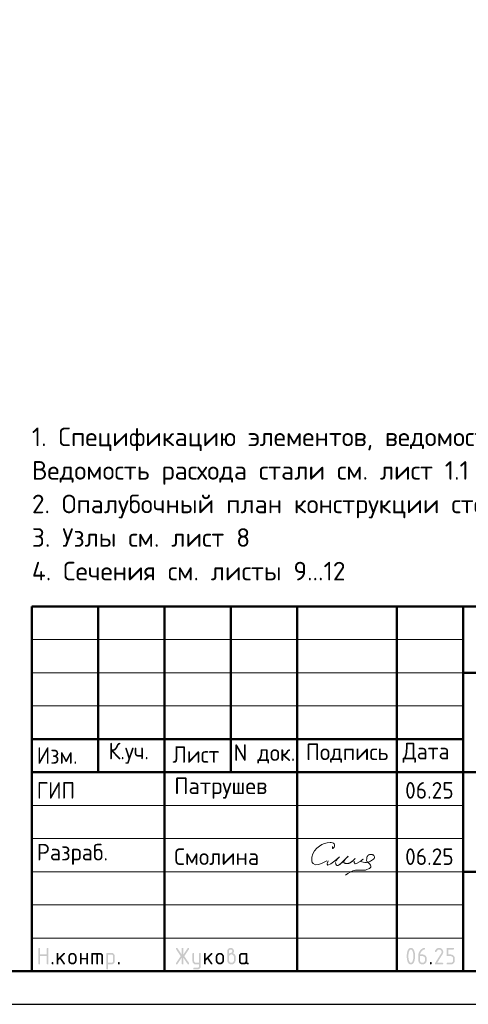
# Model space of a CAD drawing. Header units: millimetres. Extents: x 0 to 50400, y 0 to 35640.
# Tile 12 of 15: x 27380 to 35493, y 0 to 17820. Entities that reach past the tile are written whole.
import ezdxf

# ---------------------------------------------------------------- set-up
doc = ezdxf.new("R2010")
doc.units = ezdxf.units.MM
doc.layers.add('Standard', color=7, linetype='Continuous', lineweight=25)
doc.styles.add('ISOCPEUR', font='txt')

msp = doc.modelspace()

# ---------------------------------------------------------------- hatches: boundary and pattern name
at = {"layer": 'Standard', "linetype": 'Continuous', "lineweight": 25, "transparency": 33554687}
for points in [[(27719, 737), (27719, 1007), (27719, 1008), (27719, 1010), (27719, 1012), (27720, 1013), (27720, 1015), (27721, 1016), (27722, 1017), (27723, 1018), (27724, 1019), (27725, 1019), (27726, 1020), (27727, 1021), (27729, 1021), (27730, 1021), (27732, 1022), (27734, 1022), (27736, 1022), (27737, 1021), (27739, 1021), (27741, 1021), (27742, 1020), (27743, 1019), (27744, 1019), (27745, 1018), (27746, 1017), (27747, 1016), (27748, 1015), (27748, 1013), (27748, 1012), (27749, 1010), (27749, 1008), (27749, 1007), (27749, 902), (27869, 902), (27869, 1007), (27869, 1008), (27869, 1010), (27869, 1012), (27870, 1013), (27870, 1015), (27871, 1016), (27871, 1017), (27872, 1018), (27873, 1019), (27874, 1019), (27876, 1020), (27877, 1021), (27878, 1021), (27880, 1021), (27882, 1022), (27884, 1022), (27886, 1022), (27887, 1021), (27889, 1021), (27890, 1021), (27892, 1020), (27893, 1019), (27894, 1019), (27895, 1018), (27896, 1017), (27897, 1016), (27897, 1015), (27898, 1013), (27898, 1012), (27898, 1010), (27899, 1008), (27899, 1007), (27899, 737), (27899, 735), (27898, 733), (27898, 731), (27898, 730), (27897, 729), (27897, 727), (27896, 726), (27895, 725), (27894, 724), (27893, 724), (27892, 723), (27890, 722), (27889, 722), (27887, 722), (27886, 722), (27884, 722), (27882, 722), (27880, 722), (27878, 722), (27877, 722), (27876, 723), (27874, 724), (27873, 724), (27872, 725), (27871, 726), (27871, 727), (27870, 729), (27870, 730), (27869, 731), (27869, 733), (27869, 735), (27869, 737), (27869, 872), (27749, 872), (27749, 737), (27749, 735), (27749, 733), (27748, 731), (27748, 730), (27748, 729), (27747, 727), (27746, 726), (27745, 725), (27744, 724), (27743, 724), (27742, 723), (27741, 722), (27739, 722), (27737, 722), (27736, 722), (27734, 722), (27732, 722), (27730, 722), (27729, 722), (27727, 722), (27726, 723), (27725, 724), (27724, 724), (27723, 725), (27722, 726), (27721, 727), (27720, 729), (27720, 730), (27719, 731), (27719, 733), (27719, 735)], [(28079, 833), (28173, 927), (28174, 928), (28175, 929), (28177, 930), (28178, 930), (28179, 931), (28181, 931), (28182, 931), (28184, 931), (28186, 931), (28187, 931), (28189, 931), (28190, 930), (28192, 930), (28193, 929), (28194, 929), (28195, 928), (28196, 927), (28197, 926), (28197, 924), (28198, 923), (28198, 922), (28198, 920), (28199, 918), (28199, 916), (28199, 915), (28198, 914), (28198, 912), (28198, 911), (28197, 910), (28196, 908), (28195, 907), (28194, 906), (28128, 840), (28196, 745), (28197, 743), (28198, 741), (28199, 739), (28199, 736), (28199, 734), (28198, 733), (28198, 731), (28198, 730), (28197, 728), (28197, 727), (28196, 726), (28195, 725), (28194, 724), (28193, 724), (28192, 723), (28190, 722), (28189, 722), (28187, 722), (28186, 722), (28184, 722), (28182, 722), (28180, 722), (28178, 722), (28177, 723), (28175, 724), (28174, 725), (28172, 726), (28171, 728), (28107, 819), (28079, 791), (28079, 737), (28079, 735), (28078, 733), (28078, 731), (28078, 730), (28077, 729), (28077, 727), (28076, 726), (28075, 725), (28074, 724), (28073, 724), (28072, 723), (28070, 722), (28069, 722), (28067, 722), (28066, 722), (28064, 722), (28062, 722), (28060, 722), (28059, 722), (28057, 722), (28056, 723), (28055, 724), (28053, 724), (28052, 725), (28051, 726), (28051, 727), (28050, 729), (28050, 730), (28049, 731), (28049, 733), (28049, 735), (28049, 737), (28049, 916), (28049, 918), (28049, 920), (28049, 922), (28050, 923), (28050, 924), (28051, 926), (28051, 927), (28052, 928), (28053, 929), (28055, 929), (28056, 930), (28057, 930), (28059, 931), (28060, 931), (28062, 931), (28064, 931), (28066, 931), (28067, 931), (28069, 931), (28070, 930), (28072, 930), (28073, 929), (28074, 929), (28075, 928), (28076, 927), (28077, 926), (28077, 924), (28078, 923), (28078, 922), (28078, 920), (28079, 918), (28079, 916)], [(28498, 811), (28498, 737), (28498, 735), (28498, 733), (28498, 731), (28497, 730), (28497, 729), (28496, 727), (28496, 726), (28495, 725), (28494, 724), (28493, 724), (28491, 723), (28490, 722), (28489, 722), (28487, 722), (28485, 722), (28483, 722), (28481, 722), (28480, 722), (28478, 722), (28477, 722), (28475, 723), (28474, 724), (28473, 724), (28472, 725), (28471, 726), (28470, 727), (28470, 729), (28469, 730), (28469, 731), (28469, 733), (28468, 735), (28468, 737), (28468, 916), (28468, 918), (28469, 920), (28469, 922), (28469, 923), (28470, 924), (28470, 926), (28471, 927), (28472, 928), (28473, 929), (28474, 929), (28475, 930), (28477, 930), (28478, 931), (28480, 931), (28481, 931), (28483, 931), (28485, 931), (28487, 931), (28489, 931), (28490, 930), (28491, 930), (28493, 929), (28494, 929), (28495, 928), (28496, 927), (28496, 926), (28497, 924), (28497, 923), (28498, 922), (28498, 920), (28498, 918), (28498, 916), (28498, 841), (28588, 841), (28588, 916), (28588, 918), (28588, 920), (28588, 922), (28589, 923), (28589, 924), (28590, 926), (28591, 927), (28592, 928), (28593, 929), (28594, 929), (28595, 930), (28596, 930), (28598, 931), (28600, 931), (28601, 931), (28603, 931), (28605, 931), (28607, 931), (28608, 931), (28610, 930), (28611, 930), (28612, 929), (28613, 929), (28614, 928), (28615, 927), (28616, 926), (28617, 924), (28617, 923), (28618, 922), (28618, 920), (28618, 918), (28618, 916), (28618, 737), (28618, 735), (28618, 733), (28618, 731), (28617, 730), (28617, 729), (28616, 727), (28615, 726), (28614, 725), (28613, 724), (28612, 724), (28611, 723), (28610, 722), (28608, 722), (28607, 722), (28605, 722), (28603, 722), (28601, 722), (28600, 722), (28598, 722), (28596, 722), (28595, 723), (28594, 724), (28593, 724), (28592, 725), (28591, 726), (28590, 727), (28589, 729), (28589, 730), (28588, 731), (28588, 733), (28588, 735), (28588, 737), (28588, 811)], [(28693, 931), (28828, 931), (28831, 931), (28834, 931), (28837, 931), (28840, 930), (28843, 930), (28846, 929), (28849, 928), (28851, 927), (28854, 926), (28856, 925), (28859, 923), (28861, 922), (28864, 920), (28866, 918), (28868, 916), (28871, 914), (28873, 912), (28875, 909), (28877, 907), (28878, 905), (28880, 902), (28881, 900), (28883, 897), (28884, 895), (28885, 892), (28886, 889), (28886, 886), (28887, 883), (28887, 881), (28888, 878), (28888, 875), (28888, 871), (28888, 737), (28888, 735), (28888, 733), (28888, 731), (28887, 730), (28887, 729), (28886, 727), (28885, 726), (28884, 725), (28883, 724), (28882, 724), (28881, 723), (28880, 722), (28878, 722), (28877, 722), (28875, 722), (28873, 722), (28871, 722), (28869, 722), (28868, 722), (28866, 722), (28865, 723), (28864, 724), (28863, 724), (28862, 725), (28861, 726), (28860, 727), (28859, 729), (28859, 730), (28858, 731), (28858, 733), (28858, 735), (28858, 737), (28858, 871), (28858, 875), (28857, 877), (28857, 880), (28856, 883), (28855, 886), (28853, 888), (28851, 891), (28849, 893), (28847, 895), (28845, 896), (28842, 898), (28840, 899), (28837, 900), (28834, 901), (28831, 901), (28828, 901), (28798, 901), (28798, 737), (28798, 735), (28798, 733), (28798, 731), (28797, 730), (28797, 729), (28796, 727), (28795, 726), (28794, 725), (28793, 724), (28792, 724), (28791, 723), (28790, 722), (28788, 722), (28787, 722), (28785, 722), (28783, 722), (28781, 722), (28780, 722), (28778, 722), (28777, 722), (28775, 723), (28774, 724), (28773, 724), (28772, 725), (28771, 726), (28770, 727), (28769, 729), (28769, 730), (28769, 731), (28768, 733), (28768, 735), (28768, 737), (28768, 901), (28708, 901), (28708, 737), (28708, 735), (28708, 733), (28708, 731), (28707, 730), (28707, 729), (28706, 727), (28705, 726), (28704, 725), (28704, 724), (28702, 724), (28701, 723), (28700, 722), (28698, 722), (28697, 722), (28695, 722), (28693, 722), (28691, 722), (28690, 722), (28688, 722), (28687, 722), (28685, 723), (28684, 724), (28683, 724), (28682, 725), (28681, 726), (28680, 727), (28680, 729), (28679, 730), (28679, 731), (28678, 733), (28678, 735), (28678, 737), (28678, 916), (28678, 918), (28678, 920), (28679, 922), (28679, 923), (28680, 924), (28680, 926), (28681, 927), (28682, 928), (28683, 929), (28684, 929), (28685, 930), (28687, 930), (28688, 931), (28690, 931), (28691, 931)], [(30310, 844), (30233, 728), (30232, 726), (30230, 725), (30229, 724), (30227, 723), (30226, 722), (30224, 722), (30222, 722), (30220, 722), (30218, 722), (30217, 722), (30215, 722), (30214, 723), (30212, 723), (30211, 724), (30210, 724), (30209, 725), (30208, 726), (30207, 728), (30207, 729), (30206, 730), (30206, 732), (30206, 734), (30205, 735), (30205, 737), (30205, 739), (30206, 741), (30207, 743), (30208, 745), (30292, 871), (30208, 998), (30207, 1000), (30206, 1002), (30205, 1004), (30205, 1006), (30205, 1008), (30206, 1010), (30206, 1011), (30206, 1013), (30207, 1014), (30207, 1015), (30208, 1017), (30209, 1018), (30210, 1019), (30211, 1019), (30212, 1020), (30214, 1021), (30215, 1021), (30217, 1021), (30218, 1022), (30220, 1022), (30222, 1022), (30224, 1021), (30226, 1021), (30227, 1020), (30229, 1019), (30230, 1018), (30232, 1016), (30233, 1015), (30310, 899), (30310, 1007), (30310, 1008), (30310, 1010), (30311, 1012), (30311, 1013), (30312, 1015), (30312, 1016), (30313, 1017), (30314, 1018), (30315, 1019), (30316, 1019), (30317, 1020), (30319, 1021), (30320, 1021), (30322, 1021), (30323, 1022), (30325, 1022), (30327, 1022), (30329, 1021), (30330, 1021), (30332, 1021), (30333, 1020), (30334, 1019), (30336, 1019), (30337, 1018), (30337, 1017), (30338, 1016), (30339, 1015), (30339, 1013), (30340, 1012), (30340, 1010), (30340, 1008), (30340, 1007), (30340, 899), (30418, 1015), (30419, 1016), (30420, 1018), (30422, 1019), (30423, 1020), (30425, 1021), (30427, 1021), (30428, 1022), (30430, 1022), (30432, 1022), (30433, 1021), (30435, 1021), (30436, 1020), (30437, 1020), (30439, 1019), (30440, 1018), (30441, 1017), (30442, 1016), (30443, 1015), (30444, 1013), (30444, 1012), (30445, 1011), (30445, 1009), (30445, 1008), (30445, 1006), (30445, 1004), (30445, 1002), (30444, 1000), (30443, 998), (30358, 871), (30443, 745), (30444, 743), (30445, 741), (30445, 739), (30445, 737), (30445, 735), (30445, 734), (30445, 732), (30444, 731), (30444, 730), (30443, 728), (30442, 727), (30441, 726), (30440, 725), (30439, 724), (30438, 723), (30436, 723), (30435, 722), (30434, 722), (30432, 722), (30431, 722), (30429, 722), (30427, 722), (30425, 722), (30423, 723), (30422, 724), (30420, 725), (30419, 726), (30418, 728), (30340, 844), (30340, 737), (30340, 735), (30340, 733), (30340, 731), (30339, 730), (30339, 729), (30338, 727), (30337, 726), (30337, 725), (30336, 724), (30334, 724), (30333, 723), (30332, 722), (30330, 722), (30329, 722), (30327, 722), (30325, 722), (30323, 722), (30322, 722), (30320, 722), (30319, 722), (30317, 723), (30316, 724), (30315, 724), (30314, 725), (30313, 726), (30312, 727), (30312, 729), (30311, 730), (30311, 731), (30310, 733), (30310, 735), (30310, 737)], [(30625, 691), (30625, 722), (30565, 722), (30562, 722), (30559, 722), (30556, 722), (30553, 723), (30550, 723), (30547, 724), (30545, 725), (30542, 726), (30539, 727), (30537, 728), (30534, 730), (30532, 731), (30529, 733), (30527, 735), (30525, 737), (30523, 739), (30521, 741), (30519, 744), (30517, 746), (30515, 748), (30513, 751), (30512, 753), (30511, 756), (30510, 758), (30509, 761), (30508, 764), (30507, 767), (30506, 769), (30506, 772), (30506, 775), (30505, 778), (30505, 781), (30505, 916), (30505, 918), (30506, 920), (30506, 922), (30506, 923), (30507, 924), (30507, 926), (30508, 927), (30509, 928), (30510, 929), (30511, 929), (30512, 930), (30514, 930), (30515, 931), (30517, 931), (30518, 931), (30520, 931), (30522, 931), (30524, 931), (30526, 931), (30527, 930), (30528, 930), (30530, 929), (30531, 929), (30532, 928), (30533, 927), (30533, 926), (30534, 924), (30534, 923), (30535, 922), (30535, 920), (30535, 918), (30535, 916), (30535, 782), (30535, 779), (30536, 776), (30536, 773), (30538, 770), (30539, 768), (30540, 765), (30542, 763), (30544, 760), (30546, 758), (30549, 757), (30551, 755), (30554, 754), (30557, 753), (30559, 752), (30562, 752), (30565, 752), (30625, 752), (30625, 916), (30625, 918), (30625, 920), (30625, 922), (30626, 923), (30626, 924), (30627, 926), (30628, 927), (30629, 928), (30630, 929), (30631, 929), (30632, 930), (30633, 930), (30635, 931), (30636, 931), (30638, 931), (30640, 931), (30642, 931), (30644, 931), (30645, 931), (30647, 930), (30648, 930), (30649, 929), (30650, 929), (30651, 928), (30652, 927), (30653, 926), (30654, 924), (30654, 923), (30655, 922), (30655, 920), (30655, 918), (30655, 916), (30655, 692), (30655, 688), (30655, 685), (30655, 682), (30654, 680), (30653, 677), (30653, 674), (30652, 671), (30651, 669), (30650, 666), (30648, 663), (30647, 661), (30645, 658), (30644, 656), (30642, 654), (30640, 651), (30638, 649), (30636, 647), (30634, 645), (30631, 643), (30629, 641), (30627, 640), (30624, 638), (30621, 637), (30619, 636), (30616, 635), (30613, 634), (30611, 633), (30608, 633), (30605, 632), (30602, 632), (30599, 632), (30596, 632), (30535, 632), (30534, 632), (30532, 632), (30530, 632), (30529, 633), (30527, 633), (30526, 634), (30525, 634), (30524, 635), (30523, 636), (30522, 638), (30522, 639), (30521, 640), (30521, 642), (30521, 643), (30520, 645), (30520, 647), (30520, 648), (30521, 650), (30521, 651), (30522, 652), (30522, 654), (30523, 655), (30524, 656), (30525, 657), (30526, 658), (30527, 659), (30529, 660), (30530, 661), (30531, 661), (30533, 661), (30534, 662), (30535, 662), (30595, 662), (30598, 662), (30601, 662), (30604, 663), (30607, 664), (30609, 665), (30612, 666), (30614, 668), (30616, 670), (30619, 672), (30620, 675), (30622, 677), (30623, 680), (30624, 682), (30624, 685), (30625, 688)], [(30745, 833), (30840, 927), (30841, 928), (30842, 929), (30843, 930), (30844, 930), (30846, 931), (30847, 931), (30849, 931), (30850, 931), (30852, 931), (30854, 931), (30855, 931), (30857, 930), (30858, 930), (30859, 929), (30860, 929), (30861, 928), (30862, 927), (30863, 926), (30864, 924), (30864, 923), (30865, 922), (30865, 920), (30865, 918), (30865, 916), (30865, 915), (30865, 914), (30865, 912), (30864, 911), (30863, 910), (30863, 908), (30862, 907), (30861, 906), (30795, 840), (30862, 745), (30864, 743), (30864, 741), (30865, 739), (30865, 736), (30865, 734), (30865, 733), (30865, 731), (30864, 730), (30864, 728), (30863, 727), (30862, 726), (30861, 725), (30860, 724), (30859, 724), (30858, 723), (30857, 722), (30855, 722), (30854, 722), (30852, 722), (30850, 722), (30848, 722), (30846, 722), (30845, 722), (30843, 723), (30842, 724), (30840, 725), (30839, 726), (30838, 728), (30773, 819), (30745, 791), (30745, 737), (30745, 735), (30745, 733), (30745, 731), (30744, 730), (30744, 729), (30743, 727), (30742, 726), (30741, 725), (30741, 724), (30739, 724), (30738, 723), (30737, 722), (30735, 722), (30734, 722), (30732, 722), (30730, 722), (30728, 722), (30727, 722), (30725, 722), (30724, 722), (30722, 723), (30721, 724), (30720, 724), (30719, 725), (30718, 726), (30717, 727), (30717, 729), (30716, 730), (30716, 731), (30715, 733), (30715, 735), (30715, 737), (30715, 916), (30715, 918), (30715, 920), (30716, 922), (30716, 923), (30717, 924), (30717, 926), (30718, 927), (30719, 928), (30720, 929), (30721, 929), (30722, 930), (30724, 930), (30725, 931), (30727, 931), (30728, 931), (30730, 931), (30732, 931), (30734, 931), (30735, 931), (30737, 930), (30738, 930), (30739, 929), (30741, 929), (30741, 928), (30742, 927), (30743, 926), (30744, 924), (30744, 923), (30745, 922), (30745, 920), (30745, 918), (30745, 916)], [(34965, 1022), (34968, 1022), (34972, 1021), (34976, 1021), (34980, 1020), (34983, 1019), (34987, 1018), (34990, 1017), (34993, 1016), (34997, 1015), (35000, 1013), (35003, 1011), (35006, 1009), (35009, 1007), (35012, 1005), (35015, 1002), (35018, 1000), (35020, 997), (35023, 994), (35025, 991), (35027, 988), (35029, 985), (35031, 982), (35033, 979), (35034, 975), (35035, 972), (35036, 969), (35038, 965), (35038, 962), (35039, 958), (35039, 954), (35040, 950), (35040, 947), (35040, 941), (35039, 936), (35038, 930), (35036, 925), (35034, 920), (35032, 914), (35029, 909), (35026, 903), (34931, 752), (35025, 752), (35026, 752), (35028, 751), (35030, 751), (35031, 751), (35033, 750), (35034, 749), (35035, 749), (35036, 748), (35037, 747), (35037, 746), (35038, 745), (35039, 743), (35039, 742), (35039, 740), (35040, 738), (35040, 737), (35040, 735), (35039, 733), (35039, 731), (35039, 730), (35038, 729), (35037, 727), (35037, 726), (35036, 725), (35035, 724), (35034, 724), (35033, 723), (35031, 722), (35030, 722), (35028, 722), (35026, 722), (35025, 722), (34905, 722), (34903, 722), (34901, 722), (34899, 722), (34898, 722), (34897, 723), (34895, 724), (34894, 724), (34893, 725), (34892, 726), (34892, 727), (34891, 729), (34891, 730), (34890, 731), (34890, 733), (34890, 735), (34890, 737), (34890, 739), (34890, 741), (34891, 743), (34892, 745), (35002, 922), (35004, 925), (35005, 928), (35007, 931), (35008, 934), (35009, 937), (35009, 940), (35010, 943), (35010, 946), (35010, 951), (35009, 955), (35008, 960), (35006, 964), (35005, 968), (35002, 971), (35000, 975), (34996, 978), (34993, 982), (34989, 984), (34986, 987), (34982, 988), (34978, 990), (34974, 991), (34969, 991), (34965, 991), (34961, 991), (34958, 991), (34955, 990), (34952, 989), (34949, 988), (34946, 986), (34943, 984), (34940, 982), (34937, 980), (34934, 977), (34931, 974), (34929, 970), (34926, 967), (34923, 963), (34920, 958), (34918, 954), (34917, 952), (34915, 951), (34914, 949), (34912, 948), (34911, 947), (34909, 947), (34907, 947), (34905, 947), (34903, 947), (34901, 947), (34899, 947), (34898, 947), (34897, 948), (34895, 949), (34894, 949), (34893, 950), (34892, 951), (34892, 952), (34891, 954), (34891, 955), (34890, 956), (34890, 958), (34890, 960), (34890, 961), (34890, 963), (34890, 965), (34890, 966), (34891, 968), (34894, 974), (34898, 980), (34902, 986), (34906, 991), (34910, 996), (34914, 1000), (34919, 1005), (34923, 1008), (34928, 1011), (34933, 1014), (34938, 1016), (34943, 1018), (34948, 1020), (34953, 1021), (34959, 1022)], [(35100, 887), (35100, 1007), (35100, 1008), (35100, 1010), (35100, 1012), (35100, 1013), (35101, 1015), (35102, 1016), (35102, 1017), (35103, 1018), (35104, 1019), (35105, 1019), (35107, 1020), (35108, 1021), (35109, 1021), (35111, 1021), (35113, 1022), (35114, 1022), (35219, 1022), (35221, 1022), (35223, 1021), (35224, 1021), (35226, 1021), (35227, 1020), (35228, 1019), (35229, 1019), (35230, 1018), (35231, 1017), (35232, 1016), (35233, 1014), (35233, 1013), (35234, 1012), (35234, 1010), (35234, 1008), (35234, 1007), (35234, 1005), (35234, 1003), (35234, 1001), (35233, 1000), (35233, 999), (35232, 997), (35231, 996), (35230, 995), (35229, 994), (35228, 994), (35227, 993), (35226, 992), (35224, 992), (35223, 992), (35221, 991), (35219, 991), (35130, 991), (35130, 902), (35174, 902), (35178, 902), (35182, 901), (35186, 901), (35189, 900), (35193, 900), (35196, 899), (35200, 897), (35203, 896), (35207, 895), (35210, 893), (35213, 891), (35216, 889), (35219, 887), (35222, 885), (35225, 882), (35227, 880), (35230, 877), (35232, 874), (35235, 871), (35237, 868), (35239, 865), (35241, 862), (35242, 859), (35244, 855), (35245, 852), (35246, 849), (35247, 845), (35248, 841), (35249, 838), (35249, 834), (35249, 830), (35249, 827), (35249, 797), (35249, 793), (35249, 789), (35249, 785), (35248, 782), (35247, 778), (35246, 775), (35245, 771), (35244, 768), (35242, 764), (35241, 761), (35239, 758), (35237, 755), (35235, 752), (35232, 749), (35230, 746), (35227, 743), (35224, 741), (35222, 738), (35219, 736), (35216, 734), (35213, 732), (35209, 730), (35206, 728), (35203, 727), (35200, 726), (35196, 725), (35193, 724), (35189, 723), (35186, 722), (35182, 722), (35178, 722), (35174, 722), (35114, 722), (35113, 722), (35111, 722), (35109, 722), (35108, 722), (35107, 723), (35105, 724), (35104, 724), (35103, 725), (35102, 726), (35102, 727), (35101, 729), (35100, 730), (35100, 731), (35100, 733), (35100, 735), (35100, 737), (35100, 738), (35100, 740), (35100, 742), (35100, 743), (35101, 745), (35102, 746), (35102, 747), (35103, 748), (35104, 749), (35105, 749), (35107, 750), (35108, 751), (35109, 751), (35111, 751), (35113, 752), (35114, 752), (35174, 752), (35179, 752), (35183, 752), (35188, 753), (35192, 755), (35196, 756), (35199, 759), (35203, 761), (35206, 765), (35209, 768), (35212, 772), (35214, 775), (35216, 779), (35218, 783), (35218, 788), (35219, 792), (35219, 797), (35219, 827), (35219, 831), (35218, 836), (35218, 840), (35216, 844), (35214, 848), (35212, 851), (35209, 855), (35206, 858), (35203, 862), (35199, 864), (35195, 867), (35192, 868), (35188, 870), (35183, 871), (35179, 872), (35174, 872), (35114, 872), (35113, 872), (35111, 872), (35109, 872), (35108, 872), (35107, 873), (35105, 874), (35104, 874), (35103, 875), (35102, 876), (35102, 877), (35101, 879), (35100, 880), (35100, 881), (35100, 883), (35100, 885)], [(27959, 752), (27959, 753), (27959, 755), (27959, 757), (27960, 758), (27960, 760), (27961, 761), (27962, 762), (27963, 763), (27963, 764), (27965, 765), (27966, 765), (27967, 766), (27969, 766), (27970, 766), (27972, 767), (27974, 767), (27976, 767), (27977, 766), (27979, 766), (27980, 766), (27982, 765), (27983, 765), (27984, 764), (27985, 763), (27986, 762), (27987, 761), (27987, 760), (27988, 758), (27988, 757), (27989, 755), (27989, 753), (27989, 752), (27989, 737), (27989, 735), (27989, 733), (27988, 731), (27988, 730), (27987, 729), (27987, 727), (27986, 726), (27985, 725), (27984, 724), (27983, 724), (27982, 723), (27980, 722), (27979, 722), (27977, 722), (27976, 722), (27974, 722), (27972, 722), (27970, 722), (27969, 722), (27967, 722), (27966, 723), (27965, 724), (27963, 724), (27963, 725), (27962, 726), (27961, 727), (27960, 729), (27960, 730), (27959, 731), (27959, 733), (27959, 735), (27959, 737)], [(29158, 752), (29158, 753), (29158, 755), (29158, 757), (29159, 758), (29159, 760), (29160, 761), (29161, 762), (29162, 763), (29163, 764), (29164, 765), (29165, 765), (29166, 766), (29168, 766), (29169, 766), (29171, 767), (29173, 767), (29175, 767), (29177, 766), (29178, 766), (29180, 766), (29181, 765), (29182, 765), (29183, 764), (29184, 763), (29185, 762), (29186, 761), (29187, 760), (29187, 758), (29188, 757), (29188, 755), (29188, 753), (29188, 752), (29188, 737), (29188, 735), (29188, 733), (29188, 731), (29187, 730), (29187, 729), (29186, 727), (29185, 726), (29184, 725), (29183, 724), (29182, 724), (29181, 723), (29180, 722), (29178, 722), (29177, 722), (29175, 722), (29173, 722), (29171, 722), (29169, 722), (29168, 722), (29166, 722), (29165, 723), (29164, 724), (29163, 724), (29162, 725), (29161, 726), (29160, 727), (29159, 729), (29159, 730), (29158, 731), (29158, 733), (29158, 735), (29158, 737)], [(34800, 752), (34800, 753), (34800, 755), (34800, 757), (34801, 758), (34801, 760), (34802, 761), (34803, 762), (34804, 763), (34804, 764), (34806, 765), (34807, 765), (34808, 766), (34810, 766), (34811, 766), (34813, 767), (34815, 767), (34817, 767), (34818, 766), (34820, 766), (34821, 766), (34823, 765), (34824, 765), (34825, 764), (34826, 763), (34827, 762), (34828, 761), (34828, 760), (34829, 758), (34829, 757), (34830, 755), (34830, 753), (34830, 752), (34830, 737), (34830, 735), (34830, 733), (34829, 731), (34829, 730), (34828, 729), (34828, 727), (34827, 726), (34826, 725), (34825, 724), (34824, 724), (34823, 723), (34821, 722), (34820, 722), (34818, 722), (34817, 722), (34815, 722), (34813, 722), (34811, 722), (34810, 722), (34808, 722), (34807, 723), (34806, 724), (34804, 724), (34804, 725), (34803, 726), (34802, 727), (34801, 729), (34801, 730), (34800, 731), (34800, 733), (34800, 735), (34800, 737)]]:
    msp.add_hatch(color=7, dxfattribs=at).paths.add_polyline_path(points, flags=16)
h = msp.add_hatch(color=7, dxfattribs=at)
h.paths.add_polyline_path([(28259, 796), (28259, 856), (28259, 860), (28259, 864), (28259, 868), (28260, 871), (28261, 875), (28262, 878), (28263, 882), (28264, 885), (28265, 889), (28267, 892), (28269, 895), (28271, 898), (28273, 901), (28275, 904), (28278, 907), (28280, 909), (28283, 912), (28286, 915), (28289, 917), (28292, 919), (28295, 921), (28298, 923), (28301, 925), (28305, 926), (28308, 927), (28311, 928), (28315, 929), (28318, 930), (28322, 931), (28326, 931), (28329, 931), (28333, 931), (28337, 931), (28341, 931), (28345, 931), (28349, 930), (28352, 929), (28356, 928), (28359, 927), (28362, 926), (28366, 925), (28369, 923), (28372, 921), (28375, 919), (28378, 917), (28381, 915), (28384, 912), (28387, 910), (28389, 907), (28392, 904), (28394, 901), (28396, 898), (28398, 895), (28400, 892), (28401, 889), (28403, 886), (28404, 882), (28405, 879), (28406, 875), (28407, 872), (28408, 868), (28408, 864), (28408, 860), (28408, 856), (28408, 796), (28408, 793), (28408, 789), (28408, 785), (28407, 781), (28406, 778), (28405, 774), (28404, 771), (28403, 768), (28401, 764), (28400, 761), (28398, 758), (28396, 755), (28394, 752), (28391, 749), (28389, 746), (28386, 743), (28384, 741), (28381, 738), (28378, 736), (28375, 734), (28372, 732), (28369, 730), (28365, 728), (28362, 727), (28359, 726), (28355, 725), (28352, 724), (28348, 723), (28345, 722), (28341, 722), (28337, 722), (28333, 722), (28329, 722), (28326, 722), (28322, 722), (28318, 723), (28315, 724), (28311, 725), (28308, 726), (28305, 727), (28301, 728), (28298, 730), (28295, 732), (28292, 734), (28289, 736), (28286, 738), (28283, 741), (28280, 743), (28278, 746), (28275, 749), (28273, 752), (28271, 755), (28269, 758), (28267, 761), (28265, 764), (28264, 768), (28263, 771), (28262, 774), (28261, 778), (28260, 781), (28259, 785), (28259, 789), (28259, 793)], flags=16)
h.paths.add_polyline_path([(28378, 797), (28378, 857), (28378, 861), (28377, 866), (28377, 870), (28375, 874), (28373, 878), (28371, 881), (28368, 885), (28365, 888), (28362, 892), (28358, 894), (28355, 897), (28351, 898), (28347, 900), (28342, 901), (28338, 902), (28333, 902), (28329, 902), (28324, 901), (28320, 900), (28316, 898), (28312, 897), (28309, 894), (28305, 892), (28302, 888), (28298, 885), (28296, 881), (28293, 878), (28292, 874), (28290, 870), (28289, 866), (28289, 861), (28289, 857), (28289, 797), (28289, 792), (28289, 788), (28290, 783), (28292, 779), (28293, 775), (28296, 772), (28298, 768), (28302, 765), (28305, 761), (28308, 759), (28312, 756), (28316, 755), (28320, 753), (28324, 752), (28329, 752), (28333, 752), (28338, 752), (28342, 752), (28347, 753), (28351, 755), (28355, 757), (28358, 759), (28362, 761), (28365, 765), (28368, 768), (28371, 772), (28373, 775), (28375, 779), (28377, 783), (28377, 788), (28378, 792)])
h = msp.add_hatch(color=7, dxfattribs=at)
h.paths.add_polyline_path([(28948, 916), (28948, 918), (28948, 920), (28949, 922), (28949, 923), (28950, 924), (28950, 926), (28951, 927), (28952, 928), (28953, 929), (28954, 929), (28955, 930), (28957, 930), (28958, 931), (28960, 931), (28961, 931), (28963, 931), (29038, 931), (29041, 931), (29044, 931), (29047, 931), (29050, 930), (29053, 930), (29056, 929), (29059, 928), (29061, 927), (29064, 926), (29066, 925), (29069, 923), (29071, 922), (29074, 920), (29076, 918), (29078, 916), (29080, 914), (29083, 912), (29085, 910), (29086, 907), (29088, 905), (29090, 902), (29091, 900), (29092, 897), (29094, 895), (29095, 892), (29095, 889), (29096, 886), (29097, 884), (29097, 881), (29098, 878), (29098, 875), (29098, 871), (29098, 781), (29098, 778), (29098, 775), (29097, 772), (29097, 769), (29096, 767), (29095, 764), (29095, 761), (29094, 758), (29092, 756), (29091, 753), (29090, 751), (29088, 748), (29086, 746), (29085, 744), (29083, 741), (29081, 739), (29078, 737), (29076, 735), (29074, 733), (29071, 731), (29069, 730), (29066, 728), (29064, 727), (29061, 726), (29059, 725), (29056, 724), (29053, 723), (29050, 723), (29047, 722), (29044, 722), (29041, 722), (29038, 722), (28978, 722), (28978, 647), (28978, 645), (28978, 643), (28978, 641), (28977, 640), (28977, 639), (28976, 638), (28975, 636), (28974, 635), (28973, 634), (28972, 634), (28971, 633), (28970, 633), (28968, 632), (28967, 632), (28965, 632), (28963, 632), (28961, 632), (28960, 632), (28958, 632), (28957, 633), (28955, 633), (28954, 634), (28953, 634), (28952, 635), (28951, 636), (28950, 638), (28950, 639), (28949, 640), (28949, 641), (28948, 643), (28948, 645), (28948, 647)], flags=16)
h.paths.add_polyline_path([(28978, 901), (28978, 752), (29038, 752), (29041, 752), (29044, 752), (29047, 753), (29049, 754), (29052, 755), (29054, 757), (29057, 758), (29059, 760), (29061, 763), (29063, 765), (29065, 767), (29066, 770), (29067, 773), (29067, 776), (29068, 778), (29068, 782), (29068, 871), (29068, 875), (29067, 877), (29067, 880), (29066, 883), (29065, 886), (29063, 888), (29061, 891), (29059, 893), (29057, 895), (29055, 896), (29052, 898), (29050, 899), (29047, 900), (29044, 901), (29041, 901), (29038, 901)])
h = msp.add_hatch(color=7, dxfattribs=at)
h.paths.add_polyline_path([(30925, 796), (30925, 856), (30925, 860), (30925, 864), (30926, 868), (30926, 871), (30927, 875), (30928, 878), (30929, 882), (30930, 885), (30932, 889), (30934, 892), (30935, 895), (30937, 898), (30939, 901), (30942, 904), (30944, 907), (30947, 909), (30950, 912), (30952, 915), (30955, 917), (30958, 919), (30961, 921), (30965, 923), (30968, 925), (30971, 926), (30974, 927), (30978, 928), (30981, 929), (30985, 930), (30988, 931), (30992, 931), (30996, 931), (31000, 931), (31004, 931), (31008, 931), (31011, 931), (31015, 930), (31019, 929), (31022, 928), (31026, 927), (31029, 926), (31032, 925), (31035, 923), (31039, 921), (31042, 919), (31045, 917), (31047, 915), (31050, 912), (31053, 910), (31056, 907), (31058, 904), (31060, 901), (31063, 898), (31065, 895), (31066, 892), (31068, 889), (31069, 886), (31071, 882), (31072, 879), (31073, 875), (31073, 872), (31074, 868), (31074, 864), (31075, 860), (31075, 856), (31075, 796), (31075, 793), (31074, 789), (31074, 785), (31073, 781), (31073, 778), (31072, 774), (31071, 771), (31069, 768), (31068, 764), (31066, 761), (31064, 758), (31062, 755), (31060, 752), (31058, 749), (31056, 746), (31053, 743), (31050, 741), (31047, 738), (31044, 736), (31041, 734), (31038, 732), (31035, 730), (31032, 728), (31029, 727), (31025, 726), (31022, 725), (31018, 724), (31015, 723), (31011, 722), (31007, 722), (31004, 722), (31000, 722), (30996, 722), (30992, 722), (30988, 722), (30985, 723), (30981, 724), (30978, 725), (30974, 726), (30971, 727), (30968, 728), (30965, 730), (30961, 732), (30958, 734), (30955, 736), (30952, 738), (30950, 741), (30947, 743), (30944, 746), (30942, 749), (30939, 752), (30937, 755), (30935, 758), (30934, 761), (30932, 764), (30930, 768), (30929, 771), (30928, 774), (30927, 778), (30926, 781), (30926, 785), (30925, 789), (30925, 793)], flags=16)
h.paths.add_polyline_path([(31045, 797), (31045, 857), (31045, 861), (31044, 866), (31043, 870), (31041, 874), (31040, 878), (31037, 881), (31035, 885), (31032, 888), (31028, 892), (31025, 894), (31021, 897), (31017, 898), (31013, 900), (31009, 901), (31004, 902), (31000, 902), (30995, 902), (30991, 901), (30987, 900), (30983, 898), (30979, 897), (30975, 894), (30971, 892), (30968, 888), (30965, 885), (30962, 881), (30960, 878), (30958, 874), (30957, 870), (30956, 866), (30955, 861), (30955, 857), (30955, 797), (30955, 792), (30956, 788), (30957, 783), (30958, 779), (30960, 775), (30962, 772), (30965, 768), (30968, 765), (30971, 761), (30975, 759), (30979, 756), (30983, 755), (30986, 753), (30991, 752), (30995, 752), (31000, 752), (31004, 752), (31009, 752), (31013, 753), (31017, 755), (31021, 757), (31025, 759), (31028, 761), (31032, 765), (31035, 768), (31037, 772), (31040, 775), (31041, 779), (31043, 783), (31044, 788), (31045, 792)])
h = msp.add_hatch(color=7, dxfattribs=at)
h.paths.add_polyline_path([(31165, 916), (31170, 920), (31174, 923), (31179, 926), (31183, 928), (31188, 930), (31192, 931), (31196, 931), (31200, 931), (31202, 931), (31204, 932), (31207, 933), (31209, 934), (31211, 935), (31213, 937), (31215, 939), (31217, 942), (31219, 944), (31221, 947), (31222, 949), (31223, 952), (31224, 954), (31224, 957), (31225, 959), (31225, 961), (31225, 965), (31224, 968), (31224, 970), (31223, 973), (31222, 976), (31220, 978), (31218, 981), (31216, 983), (31214, 985), (31212, 987), (31209, 988), (31207, 989), (31204, 990), (31201, 991), (31198, 991), (31195, 991), (31192, 991), (31189, 991), (31186, 990), (31183, 989), (31181, 988), (31178, 987), (31176, 985), (31174, 983), (31171, 981), (31170, 978), (31168, 976), (31167, 973), (31166, 970), (31165, 967), (31165, 965), (31165, 961)])
h.paths.add_polyline_path([(31240, 925), (31245, 923), (31249, 920), (31254, 918), (31258, 914), (31262, 911), (31266, 907), (31269, 903), (31272, 898), (31275, 893), (31278, 888), (31280, 883), (31282, 878), (31283, 873), (31284, 868), (31285, 862), (31285, 857), (31285, 797), (31285, 793), (31284, 789), (31284, 785), (31283, 781), (31282, 778), (31281, 774), (31280, 771), (31279, 768), (31278, 764), (31276, 761), (31274, 758), (31272, 755), (31270, 752), (31268, 749), (31265, 746), (31263, 743), (31260, 741), (31257, 738), (31254, 736), (31251, 734), (31248, 732), (31245, 730), (31242, 728), (31238, 727), (31235, 726), (31232, 725), (31228, 724), (31225, 723), (31221, 722), (31217, 722), (31214, 722), (31210, 722), (31206, 722), (31202, 722), (31198, 722), (31195, 723), (31191, 724), (31188, 725), (31184, 726), (31181, 727), (31177, 728), (31174, 730), (31171, 732), (31168, 734), (31165, 736), (31162, 738), (31159, 741), (31157, 743), (31154, 746), (31151, 749), (31149, 752), (31147, 755), (31145, 758), (31143, 761), (31142, 764), (31140, 768), (31139, 771), (31138, 774), (31137, 778), (31136, 782), (31136, 785), (31135, 789), (31135, 793), (31135, 797), (31135, 962), (31135, 965), (31135, 968), (31135, 971), (31136, 974), (31136, 977), (31137, 979), (31138, 982), (31139, 985), (31140, 987), (31142, 990), (31143, 993), (31145, 995), (31146, 997), (31148, 1000), (31150, 1002), (31152, 1004), (31154, 1006), (31157, 1008), (31159, 1010), (31161, 1012), (31164, 1013), (31166, 1015), (31169, 1016), (31172, 1017), (31174, 1018), (31177, 1019), (31180, 1020), (31183, 1020), (31186, 1021), (31189, 1021), (31192, 1022), (31195, 1022), (31198, 1022), (31201, 1021), (31204, 1021), (31207, 1020), (31210, 1020), (31212, 1019), (31215, 1018), (31218, 1017), (31221, 1016), (31223, 1015), (31226, 1013), (31228, 1012), (31230, 1010), (31233, 1008), (31235, 1006), (31237, 1004), (31239, 1002), (31241, 1000), (31243, 997), (31245, 995), (31246, 992), (31248, 990), (31249, 987), (31250, 985), (31251, 982), (31252, 979), (31253, 976), (31253, 974), (31254, 971), (31254, 968), (31254, 965), (31254, 962), (31254, 956), (31254, 951), (31253, 946), (31251, 941), (31249, 937), (31246, 933), (31243, 929)], flags=16)
h.paths.add_polyline_path([(31254, 797), (31254, 857), (31254, 861), (31254, 866), (31253, 870), (31251, 874), (31250, 878), (31247, 881), (31245, 885), (31241, 888), (31238, 892), (31235, 894), (31231, 897), (31227, 898), (31223, 900), (31219, 901), (31214, 902), (31210, 902), (31205, 902), (31201, 901), (31196, 900), (31192, 898), (31188, 897), (31185, 894), (31181, 892), (31178, 888), (31175, 885), (31172, 881), (31170, 878), (31168, 874), (31167, 870), (31166, 866), (31165, 861), (31165, 857), (31165, 797), (31165, 792), (31166, 788), (31167, 783), (31168, 779), (31170, 775), (31172, 772), (31175, 768), (31178, 765), (31181, 761), (31185, 759), (31188, 756), (31192, 755), (31196, 753), (31201, 752), (31205, 752), (31210, 752), (31214, 752), (31219, 752), (31223, 753), (31227, 755), (31231, 757), (31235, 759), (31238, 761), (31241, 765), (31245, 768), (31247, 772), (31250, 775), (31251, 779), (31253, 783), (31254, 788), (31254, 792)])
h = msp.add_hatch(color=7, dxfattribs=at)
h.paths.add_polyline_path([(31464, 901), (31405, 901), (31401, 901), (31399, 901), (31396, 900), (31393, 899), (31390, 898), (31388, 896), (31386, 895), (31383, 893), (31381, 890), (31380, 888), (31378, 886), (31377, 883), (31376, 880), (31375, 877), (31375, 874), (31375, 871), (31375, 782), (31375, 778), (31375, 776), (31376, 773), (31377, 770), (31378, 768), (31380, 765), (31381, 763), (31384, 760), (31386, 758), (31388, 757), (31391, 755), (31393, 754), (31396, 753), (31399, 752), (31402, 752), (31405, 752), (31434, 752), (31438, 752), (31440, 752), (31443, 753), (31446, 754), (31449, 755), (31451, 757), (31453, 758), (31456, 760), (31458, 763), (31459, 765), (31461, 767), (31462, 770), (31463, 773), (31464, 776), (31464, 778), (31464, 782)])
h.paths.add_polyline_path([(31524, 737), (31524, 735), (31524, 733), (31524, 731), (31523, 730), (31523, 729), (31522, 727), (31522, 726), (31521, 725), (31520, 724), (31519, 724), (31517, 723), (31516, 722), (31515, 722), (31513, 722), (31511, 722), (31509, 722), (31504, 722), (31499, 723), (31495, 724), (31490, 726), (31486, 728), (31482, 730), (31478, 733), (31475, 737), (31471, 733), (31466, 730), (31462, 728), (31457, 726), (31452, 724), (31446, 723), (31441, 722), (31434, 722), (31405, 722), (31401, 722), (31398, 722), (31395, 722), (31392, 723), (31390, 723), (31387, 724), (31384, 725), (31381, 726), (31379, 727), (31376, 728), (31374, 730), (31371, 731), (31369, 733), (31366, 735), (31364, 737), (31362, 739), (31360, 741), (31358, 743), (31356, 746), (31354, 748), (31353, 751), (31351, 753), (31350, 756), (31349, 758), (31348, 761), (31347, 764), (31346, 766), (31346, 769), (31345, 772), (31345, 775), (31345, 778), (31345, 781), (31345, 871), (31345, 875), (31345, 878), (31345, 881), (31346, 884), (31346, 886), (31347, 889), (31348, 892), (31349, 895), (31350, 897), (31351, 900), (31353, 902), (31354, 905), (31356, 907), (31358, 910), (31360, 912), (31362, 914), (31364, 916), (31366, 918), (31369, 920), (31371, 922), (31374, 923), (31376, 925), (31379, 926), (31381, 927), (31384, 928), (31387, 929), (31390, 930), (31392, 930), (31395, 931), (31398, 931), (31401, 931), (31405, 931), (31479, 931), (31481, 931), (31483, 931), (31485, 931), (31486, 930), (31487, 930), (31489, 929), (31490, 929), (31491, 928), (31492, 927), (31492, 926), (31493, 924), (31493, 923), (31494, 922), (31494, 920), (31494, 918), (31494, 916), (31494, 767), (31494, 765), (31495, 763), (31495, 761), (31495, 760), (31496, 759), (31496, 757), (31497, 756), (31498, 755), (31499, 754), (31500, 754), (31501, 753), (31503, 752), (31504, 752), (31506, 752), (31508, 752), (31509, 752), (31511, 752), (31513, 751), (31515, 751), (31516, 751), (31517, 750), (31519, 749), (31520, 749), (31521, 748), (31522, 747), (31522, 746), (31523, 744), (31523, 743), (31524, 742), (31524, 740), (31524, 738)], flags=16)
h = msp.add_hatch(color=7, dxfattribs=at)
h.paths.add_polyline_path([(34500, 872), (34500, 881), (34499, 890), (34499, 899), (34498, 908), (34497, 916), (34495, 925), (34494, 934), (34492, 942), (34490, 948), (34489, 953), (34487, 959), (34485, 964), (34483, 968), (34481, 972), (34479, 976), (34477, 979), (34474, 982), (34472, 984), (34469, 987), (34467, 988), (34464, 990), (34461, 991), (34458, 991), (34455, 991), (34452, 991), (34449, 991), (34446, 990), (34443, 988), (34441, 987), (34438, 984), (34436, 982), (34433, 979), (34431, 976), (34429, 972), (34427, 968), (34425, 963), (34423, 959), (34422, 953), (34420, 948), (34418, 942), (34416, 933), (34415, 925), (34413, 916), (34412, 907), (34411, 898), (34411, 890), (34410, 881), (34410, 872), (34410, 862), (34411, 853), (34411, 844), (34412, 835), (34413, 827), (34415, 818), (34416, 810), (34418, 801), (34420, 795), (34421, 790), (34423, 784), (34425, 780), (34427, 775), (34429, 771), (34431, 767), (34433, 764), (34436, 761), (34438, 759), (34441, 756), (34443, 755), (34446, 753), (34449, 752), (34452, 752), (34455, 752), (34458, 752), (34461, 752), (34464, 753), (34467, 755), (34469, 756), (34472, 759), (34474, 761), (34477, 764), (34479, 767), (34481, 771), (34483, 775), (34485, 780), (34487, 784), (34489, 790), (34490, 795), (34492, 801), (34494, 810), (34495, 818), (34497, 827), (34498, 835), (34499, 844), (34499, 853), (34500, 862)])
h.paths.add_polyline_path([(34530, 872), (34530, 865), (34530, 858), (34529, 852), (34529, 846), (34529, 839), (34528, 833), (34527, 827), (34527, 822), (34526, 816), (34525, 810), (34524, 805), (34522, 799), (34521, 794), (34520, 789), (34518, 784), (34517, 779), (34514, 772), (34512, 765), (34509, 759), (34506, 754), (34502, 748), (34499, 744), (34495, 739), (34492, 736), (34488, 732), (34484, 730), (34479, 727), (34475, 725), (34470, 723), (34465, 722), (34460, 722), (34455, 722), (34450, 722), (34445, 722), (34440, 723), (34435, 725), (34431, 727), (34426, 730), (34422, 732), (34418, 736), (34414, 739), (34411, 744), (34408, 748), (34404, 754), (34401, 759), (34398, 765), (34396, 771), (34393, 779), (34392, 783), (34390, 789), (34389, 794), (34388, 799), (34386, 804), (34385, 810), (34384, 816), (34383, 821), (34383, 827), (34382, 833), (34381, 839), (34381, 846), (34381, 852), (34380, 858), (34380, 865), (34380, 872), (34380, 878), (34380, 885), (34381, 891), (34381, 898), (34381, 904), (34382, 910), (34383, 916), (34383, 922), (34384, 928), (34385, 933), (34386, 939), (34388, 944), (34389, 949), (34390, 954), (34392, 960), (34393, 964), (34396, 972), (34398, 978), (34401, 984), (34404, 989), (34408, 995), (34411, 999), (34414, 1004), (34418, 1007), (34422, 1011), (34426, 1014), (34431, 1016), (34435, 1018), (34440, 1020), (34445, 1021), (34450, 1022), (34455, 1022), (34460, 1022), (34465, 1021), (34470, 1020), (34475, 1018), (34479, 1016), (34484, 1013), (34488, 1011), (34492, 1007), (34495, 1004), (34499, 999), (34502, 995), (34506, 989), (34509, 984), (34512, 978), (34514, 971), (34517, 964), (34518, 959), (34520, 954), (34521, 949), (34522, 944), (34524, 938), (34525, 933), (34526, 927), (34527, 922), (34527, 916), (34528, 910), (34529, 904), (34529, 897), (34529, 891), (34530, 885), (34530, 878)], flags=16)
h = msp.add_hatch(color=7, dxfattribs=at)
h.paths.add_polyline_path([(34620, 872), (34620, 797), (34620, 792), (34621, 788), (34622, 783), (34623, 779), (34625, 775), (34627, 772), (34630, 768), (34633, 765), (34636, 761), (34640, 759), (34644, 756), (34647, 755), (34651, 753), (34656, 752), (34660, 752), (34665, 752), (34670, 752), (34674, 752), (34678, 753), (34682, 755), (34686, 757), (34690, 759), (34693, 761), (34697, 765), (34700, 768), (34702, 772), (34705, 775), (34706, 779), (34708, 783), (34709, 788), (34710, 792), (34710, 797), (34710, 827), (34710, 831), (34709, 836), (34708, 840), (34706, 844), (34705, 848), (34702, 852), (34700, 855), (34697, 858), (34693, 862), (34690, 864), (34686, 867), (34682, 868), (34678, 870), (34674, 871), (34669, 872), (34665, 872)])
h.paths.add_polyline_path([(34695, 1022), (34697, 1022), (34698, 1021), (34700, 1021), (34701, 1021), (34703, 1020), (34704, 1019), (34705, 1019), (34706, 1018), (34707, 1017), (34708, 1016), (34708, 1015), (34709, 1013), (34709, 1012), (34709, 1010), (34710, 1008), (34710, 1007), (34710, 1004), (34709, 1002), (34709, 999), (34708, 998), (34707, 996), (34705, 995), (34704, 994), (34702, 994), (34698, 993), (34694, 991), (34690, 990), (34686, 988), (34682, 986), (34678, 984), (34675, 982), (34671, 979), (34667, 977), (34664, 974), (34660, 971), (34657, 968), (34654, 965), (34650, 961), (34647, 958), (34644, 954), (34639, 947), (34635, 941), (34631, 935), (34628, 928), (34626, 922), (34624, 915), (34622, 908), (34621, 902), (34665, 902), (34669, 902), (34673, 901), (34676, 901), (34680, 900), (34684, 900), (34687, 899), (34691, 898), (34694, 896), (34697, 895), (34701, 893), (34704, 891), (34707, 889), (34710, 887), (34713, 885), (34715, 883), (34718, 880), (34721, 877), (34723, 874), (34726, 871), (34728, 868), (34730, 865), (34731, 862), (34733, 859), (34734, 856), (34736, 852), (34737, 849), (34738, 845), (34738, 842), (34739, 838), (34739, 834), (34740, 831), (34740, 827), (34740, 797), (34740, 793), (34739, 789), (34739, 785), (34738, 781), (34738, 778), (34737, 774), (34736, 771), (34734, 768), (34733, 764), (34731, 761), (34729, 758), (34727, 755), (34725, 752), (34723, 749), (34721, 746), (34718, 743), (34715, 741), (34712, 738), (34709, 736), (34706, 734), (34703, 732), (34700, 730), (34697, 728), (34694, 727), (34690, 726), (34687, 725), (34683, 724), (34680, 723), (34676, 722), (34672, 722), (34669, 722), (34665, 722), (34661, 722), (34657, 722), (34653, 722), (34650, 723), (34646, 724), (34643, 725), (34639, 726), (34636, 727), (34633, 728), (34629, 730), (34626, 732), (34623, 734), (34620, 736), (34617, 738), (34614, 741), (34612, 743), (34609, 746), (34607, 749), (34604, 752), (34602, 755), (34600, 758), (34598, 761), (34597, 764), (34595, 767), (34594, 771), (34593, 774), (34592, 778), (34591, 781), (34591, 785), (34590, 788), (34590, 792), (34590, 796), (34590, 887), (34590, 893), (34590, 899), (34591, 905), (34592, 911), (34593, 917), (34595, 923), (34596, 929), (34598, 934), (34601, 940), (34603, 945), (34606, 951), (34609, 956), (34612, 961), (34616, 966), (34620, 971), (34624, 976), (34627, 980), (34630, 983), (34634, 986), (34637, 990), (34641, 993), (34644, 996), (34648, 999), (34651, 1001), (34655, 1004), (34658, 1006), (34662, 1009), (34666, 1011), (34670, 1013), (34673, 1015), (34677, 1017), (34681, 1018), (34683, 1019), (34685, 1020), (34687, 1020), (34689, 1021), (34691, 1021), (34692, 1021), (34693, 1022)], flags=16)

# ---------------------------------------------------------------- linework, layer by layer
at = {"layer": 'Standard', "color": 7, "linetype": 'Continuous', "lineweight": 50, "transparency": 33554687}
for p, q in [((27600, 600), (27600, 7200)), ((27600, 7200), (49800, 7200)), ((28800, 4200), (28800, 7200)), ((30000, 600), (30000, 7200)), ((31200, 4200), (31200, 7200)), ((32400, 600), (32400, 7200)), ((34200, 600), (34200, 7200)), ((35400, 600), (35400, 7200)), ((35400, 6000), (49800, 6000)), ((27600, 4800), (35400, 4800)), ((27600, 4800), (35400, 4800)), ((27600, 4200), (35400, 4200)), ((27600, 4200), (35400, 4200)), ((35400, 4200), (49800, 4200)), ((35400, 2400), (49800, 2400))]:
    msp.add_line(p, q, dxfattribs=at)
at = {"layer": 'Standard', "color": 7, "linetype": 'Continuous', "lineweight": 13, "transparency": 33554687}
for p, q in [((27600, 6600), (35400, 6600)), ((27600, 6000), (35400, 6000)), ((27600, 5400), (35400, 5400)), ((27600, 3600), (35400, 3600)), ((27600, 3000), (35400, 3000)), ((27600, 3000), (35400, 3000)), ((27600, 2400), (35400, 2400)), ((27600, 2400), (35400, 2400)), ((27600, 1800), (35400, 1800)), ((27600, 1200), (35400, 1200))]:
    msp.add_line(p, q, dxfattribs=at)
at = {"layer": 'Standard', "color": 7, "linetype": 'Continuous', "lineweight": 25, "transparency": 33554687}
msp.add_line((27600, 600), (49800, 600), dxfattribs=at)
msp.add_line((27600, 600), (49800, 600), dxfattribs=at)
msp.add_line((27600, 600), (49800, 600), dxfattribs=at)
msp.add_lwpolyline([(0, 0), (50400, 0), (50400, 35640), (0, 35640), (0, 0)], close=True, dxfattribs=at)
at = {"layer": 'Standard', "color": 7, "linetype": 'Continuous', "lineweight": 50, "transparency": 33554687}
msp.add_lwpolyline([(2400, 35040), (49800, 35040), (49800, 600), (2400, 600), (2400, 35040)], close=True, dxfattribs=at)
at = {"layer": 'Standard', "color": 250, "linetype": 'Continuous', "lineweight": 18, "true_color": 0x2d2d2d, "transparency": 33554687}
for points in [[(33040, 2857), (33039, 2844), (33038, 2833), (33038, 2825), (33040, 2821), (33045, 2822), (33052, 2828), (33059, 2836), (33066, 2846), (33073, 2863), (33075, 2879), (33072, 2894), (33066, 2906), (33053, 2917), (33036, 2924), (33016, 2928), (32995, 2929), (32941, 2925), (32892, 2911), (32846, 2890), (32802, 2862), (32754, 2824), (32712, 2779), (32680, 2726), (32663, 2666), (32661, 2632), (32664, 2599), (32672, 2569), (32685, 2546), (32728, 2523), (32788, 2531), (32860, 2559), (32937, 2597)], [(33446, 2639), (33446, 2638), (33445, 2638), (33444, 2637), (33444, 2636), (33435, 2626), (33425, 2617), (33416, 2607), (33407, 2598), (33400, 2593), (33394, 2587), (33388, 2582), (33381, 2577), (33376, 2573), (33370, 2570), (33365, 2566), (33359, 2563), (33354, 2561), (33349, 2558), (33343, 2556), (33338, 2554), (33333, 2553), (33328, 2551), (33322, 2550), (33317, 2549), (33312, 2548), (33307, 2548), (33302, 2548), (33297, 2548), (33291, 2548), (33286, 2548), (33281, 2549), (33276, 2550), (33271, 2551), (33267, 2552), (33263, 2553), (33259, 2554), (33256, 2555), (33254, 2557), (33251, 2558), (33249, 2559), (33248, 2561), (33246, 2562), (33245, 2563), (33244, 2564), (33243, 2566), (33242, 2567), (33242, 2568), (33241, 2569), (33241, 2571), (33240, 2573), (33240, 2574), (33240, 2576), (33240, 2578), (33240, 2580), (33241, 2582), (33241, 2584), (33243, 2587), (33244, 2590), (33245, 2594), (33247, 2597), (33250, 2601), (33253, 2606), (33256, 2611), (33260, 2616), (33266, 2624), (33273, 2632), (33280, 2639), (33287, 2647), (33295, 2654), (33304, 2662), (33312, 2670), (33320, 2679), (33320, 2679), (33321, 2679), (33321, 2680), (33321, 2680), (33321, 2680), (33321, 2680), (33321, 2680), (33321, 2680), (33321, 2680), (33321, 2680), (33321, 2680), (33321, 2680), (33321, 2680), (33321, 2680), (33321, 2680), (33321, 2680), (33321, 2680), (33321, 2680), (33321, 2680), (33321, 2680), (33321, 2679), (33321, 2679), (33321, 2679), (33321, 2679), (33306, 2666), (33292, 2653), (33279, 2639), (33267, 2625), (33248, 2606), (33230, 2587), (33210, 2569), (33190, 2551), (33184, 2545), (33177, 2539), (33170, 2533), (33162, 2528), (33158, 2525), (33154, 2522), (33149, 2519), (33145, 2517), (33142, 2516), (33139, 2514), (33136, 2513), (33133, 2513), (33131, 2512), (33128, 2512), (33126, 2512), (33124, 2512), (33123, 2512), (33121, 2512), (33119, 2513), (33118, 2513), (33116, 2514), (33115, 2515), (33113, 2516), (33112, 2517), (33110, 2518), (33109, 2519), (33108, 2521), (33106, 2523), (33105, 2526), (33103, 2529), (33101, 2532), (33100, 2535), (33097, 2543), (33095, 2551), (33092, 2559), (33090, 2567)], [(33090, 2567), (33094, 2553), (33098, 2540), (33103, 2529), (33108, 2520), (33130, 2512), (33160, 2526), (33195, 2556), (33235, 2594), (33269, 2627), (33298, 2656), (33317, 2675), (33320, 2679), (33314, 2673), (33304, 2664), (33291, 2651), (33278, 2636), (33260, 2616), (33247, 2597), (33240, 2579), (33244, 2565), (33251, 2558), (33261, 2553), (33274, 2550), (33287, 2548), (33318, 2549), (33346, 2557), (33372, 2571), (33395, 2588), (33409, 2600), (33422, 2613), (33434, 2626), (33446, 2639)], [(33593, 2627), (33581, 2618), (33570, 2609), (33562, 2600), (33559, 2593), (33566, 2580), (33589, 2571), (33620, 2567), (33652, 2567), (33679, 2572), (33702, 2580), (33722, 2591), (33744, 2604), (33760, 2615), (33776, 2626), (33788, 2639), (33794, 2655), (33795, 2668), (33792, 2681), (33786, 2692), (33777, 2701), (33770, 2705), (33762, 2708), (33753, 2710), (33745, 2711), (33736, 2712), (33727, 2713), (33718, 2713), (33709, 2711), (33697, 2707), (33686, 2701), (33676, 2693), (33668, 2683), (33664, 2673), (33661, 2662), (33659, 2650), (33658, 2638), (33656, 2625), (33655, 2613), (33655, 2601), (33658, 2590), (33664, 2578), (33675, 2568), (33687, 2558), (33700, 2547), (33713, 2535), (33725, 2521), (33732, 2506), (33733, 2492), (33728, 2480), (33718, 2469), (33705, 2459), (33691, 2450), (33661, 2437), (33632, 2430), (33602, 2426), (33573, 2426), (33543, 2427), (33512, 2428), (33482, 2428), (33453, 2426), (33405, 2414), (33359, 2393), (33315, 2367), (33271, 2338)], [(32961, 2597), (32954, 2579), (32947, 2563), (32942, 2548), (32939, 2535), (32955, 2518), (33005, 2544), (33080, 2599), (33166, 2668)], [(33166, 2668), (33147, 2649), (33128, 2630), (33109, 2611), (33090, 2591)], [(33429, 2588), (33429, 2582), (33429, 2575), (33429, 2569), (33429, 2564), (33446, 2545), (33484, 2556), (33535, 2587), (33593, 2627)]]:
    msp.add_lwpolyline(points, dxfattribs=at)

# ---------------------------------------------------------------- texts
at = {"layer": 'Standard', "color": 7, "linetype": 'Continuous', "lineweight": 13, "transparency": 33554687, "insert": (27600, 10438), "char_height": 336, "width": 13059.48, "attachment_point": 1, "line_spacing_factor": 1.084337}
msp.add_mtext('\\A1;{\\fISOCPEUR|i0|b0;\\H335.999994;\\W1.000000;\\C7;1. Спецификацию элементов, ведомость деталей см. лист 18}\\P{\\fISOCPEUR|i0|b0;\\H335.999994;\\W1.000000;\\C7;Ведомость расхода стали см. лист 1.1}\\P{\\fISOCPEUR|i0|b0;\\H335.999994;\\W1.000000;\\C7;2. Опалубочный план конструкции стен подвала см. лист 2}\\P{\\fISOCPEUR|i0|b0;\\H335.999994;\\W1.000000;\\C7;3. Узлы см. лист 8}\\P{\\fISOCPEUR|i0|b0;\\H335.999994;\\W1.000000;\\C7;4. Сечения см. листы 9...12}\\P', dxfattribs=at)
at = {"layer": 'Standard', "color": 7, "linetype": 'Continuous', "lineweight": 25, "transparency": 33554687, "char_height": 300, "attachment_point": 7, "style": 'ISOCPEUR'}
for s, insert, width in [('\\W0.93;Изм.', (27689, 4353), 903.48), ('\\W0.93;К.уч.', (28987, 4353), 979.21), ('\\W0.94;Лист', (30143, 4371), 1040.31), ('\\W0.95;N док.', (31251, 4357), 1281.75), ('\\W0.96;Подпись', (32555, 4371), 1613.14), ('\\W0.94;Дата', (34305, 4371), 1161.28), ('\\W0.92;ГИП', (27689, 3722), 827.54), ('\\W0.97;Патрушев', (30175, 3722), 2004.22), ('\\W0.94;06.25', (34350, 3722), 1070.02), ('\\W0.96;Разраб.', (27689, 2522), 1567.87), ('\\W0.96;Смолина', (30175, 2522), 1673.19), ('\\W0.94;06.25', (34350, 2522), 1070.02)]:
    msp.add_mtext(s, dxfattribs=dict(at, insert=insert, width=width))

doc.saveas('drawing.dxf')
